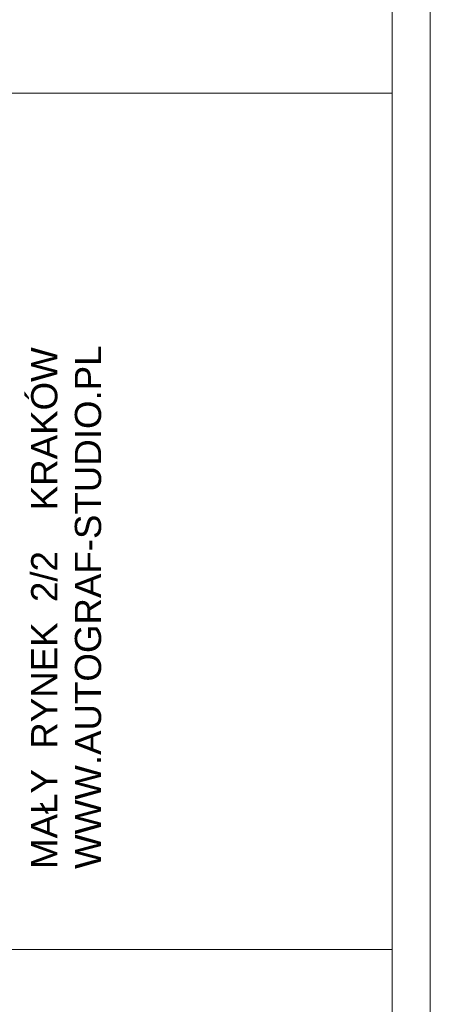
# Model space of a CAD drawing. Header units: millimetres. Extents: x -115268 to 140687, y -37779 to 24471.
# Tile 17 of 256: x -17398 to -16258, y -28058 to -25324. Entities that reach past the tile are written whole.
import ezdxf

# ---------------------------------------------------------------- set-up
doc = ezdxf.new("R2010")
doc.units = ezdxf.units.MM
doc.layers.get('0').update_dxf_attribs({"lineweight": 9})
doc.layers.add('A_CIENKA', color=7, linetype='Continuous', lineweight=9)
doc.layers.add('A_RAMKA', color=7, linetype='Continuous', lineweight=9)
doc.styles.add('Arial', font='arial.ttf')

msp = doc.modelspace()

# ---------------------------------------------------------------- linework, layer by layer
msp.add_line((-20154.10135, -25527.93614), (-16363.57854, -25527.93614))
at = {"layer": 'A_CIENKA'}
for points in [[(-41257.51794, 2860.50779), (-41257.51794, -32434.90028), (-16257.51794, -32434.90028), (-16257.51794, 2860.50779)], [(-41151.45733, 2754.44718), (-41151.45733, -32328.83967), (-16363.57854, -32328.83967), (-16363.57854, 2754.44718)]]:
    msp.add_lwpolyline(points, close=True, dxfattribs=at)
at = {"layer": 'A_RAMKA'}
msp.add_line((-20154.10135, -27905.08861), (-16363.57854, -27905.08861), dxfattribs=at)

# ---------------------------------------------------------------- texts
at = {"ltscale": 80, "insert": (-17366.32356, -27681.96931), "char_height": 72.87826, "width": 1784.5250151, "attachment_point": 1, "rotation": 90, "style": 'Arial'}
msp.add_mtext('\\pxqd;MAŁY  RYNEK  2/2    KRAKÓW\\PWWW.AUTOGRAF-STUDIO.PL', dxfattribs=at)

doc.saveas('drawing.dxf')
